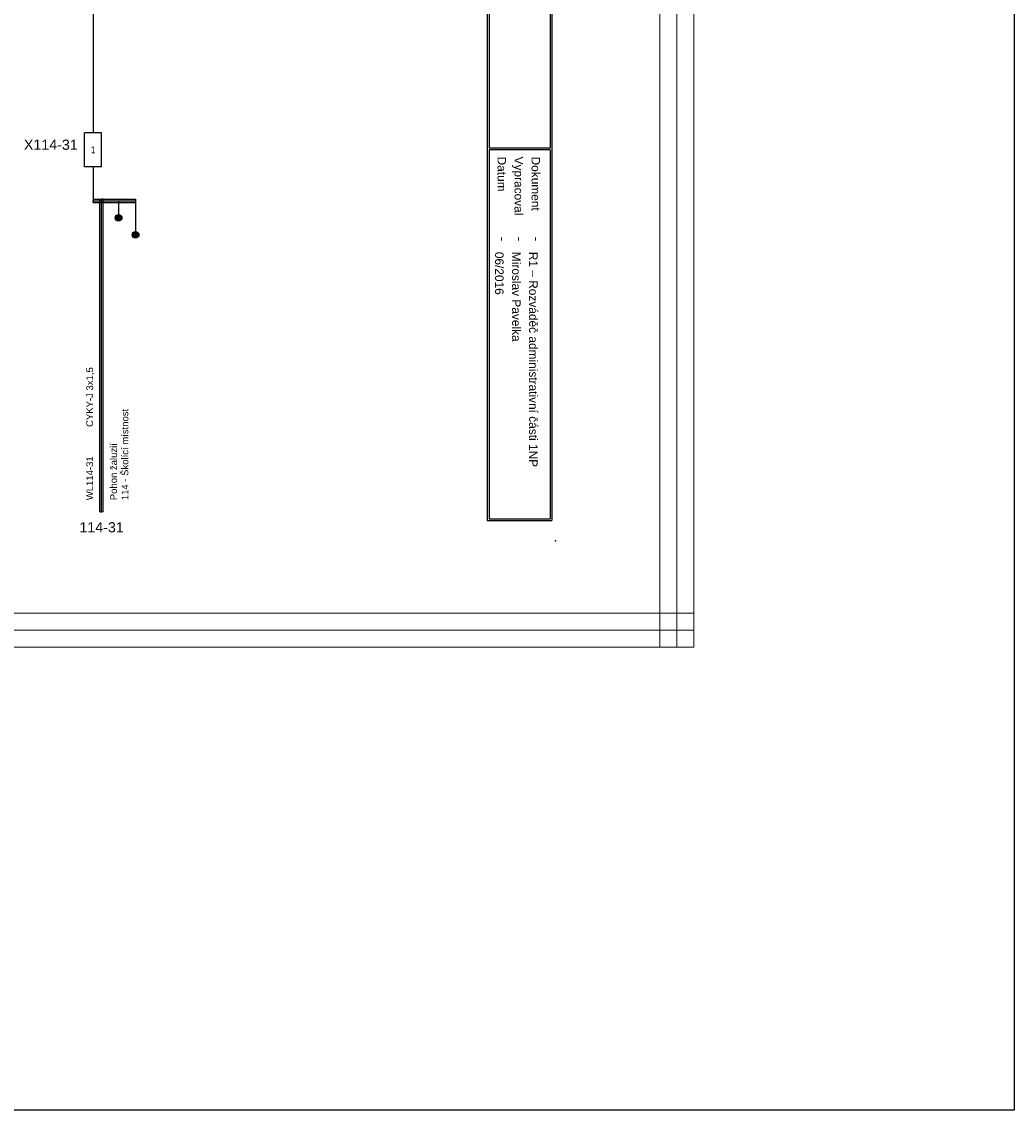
# Model space of a CAD drawing. Extents: x -9683 to -1855, y 4058 to 4698.
# Tile 48 of 50: x -2147 to -1855, y 4058 to 4378. Entities that reach past the tile are written whole.
import ezdxf
from ezdxf.enums import TextEntityAlignment as Align

# ---------------------------------------------------------------- set-up
doc = ezdxf.new("R2010")
doc.units = 0
doc.header["$MEASUREMENT"] = 0
for name, color, linetype in [('1-KRESBA', 7, 'Continuous'), ('__Bílá', 7, 'Continuous'), ('__Rudá 010', 10, 'Continuous'), ('__Vínová 220', 220, 'Continuous'), ('__Černá 250', 7, 'Continuous')]:
    doc.layers.add(name, color=color, linetype=linetype)
doc.styles.add('Arial', font='arial.ttf')
doc.styles.add('GENERATED_STYLE_1', font='arial.ttf')

# ---------------------------------------------------------------- blocks, each defined once
blk = doc.blocks.new('BLK_Razítko_malé_pro_rozváděče')
at = {"layer": '__Bílá'}
for p, q in [((15, -1), (15, -20)), ((15, -1), (294, -1)), ((15.5, -1.5), (15.5, -19.5)), ((15.5, -1.5), (184.5, -1.5)), ((184.5, -1.5), (184.5, -19.5)), ((185, -1.5), (185, -19.5)), ((185, -1.5), (293.5, -1.5)), ((293.5, -19.5), (293.5, -1.5)), ((294, -20), (294, -1)), ((15, -20), (294, -20)), ((15.5, -19.5), (184.5, -19.5)), ((185, -19.5), (293.5, -19.5)), ((15, -405), (15, -419)), ((15, -405), (294, -405)), ((15.5, -405.5), (15.5, -418.5)), ((15.5, -405.5), (194.5, -405.5)), ((194.5, -405.5), (194.5, -418.5)), ((195, -405.5), (195, -418.5)), ((195, -405.5), (293.5, -405.5)), ((293.5, -405.5), (293.5, -418.5)), ((294, -405), (294, -419)), ((15, -419), (294, -419)), ((15.5, -418.5), (194.5, -418.5)), ((195, -418.5), (293.5, -418.5))]:
    blk.add_line(p, q, dxfattribs=at)
for p in [(0, 0), (300, 0), (0, -420), (300, -420)]:
    blk.add_point(p, dxfattribs=at)
at = {"layer": '__Bílá', "style": 'Arial'}
for s, height, p in [('-', 3, (38, -7)), ('Dokument', 2.5, (187, -7)), ('-', 3, (210.5, -7)), ('SO/PS', 2.5, (17.5, -12)), ('Vypracoval', 2.5, (187, -12)), ('-', 3, (38, -12)), ('-', 3, (210.5, -12)), ('Investor', 2.5, (17.5, -17)), ('-', 3, (38, -17)), ('Datum', 2.5, (187, -17)), ('-', 3, (210.5, -17)), ('PVLK PROJECT s.r.o. , Langrova 195/33,  787 01 Šumperk', 2.5, (17.5, -411)), ('Copyright © 2012 PVLK', 2.5, (197, -411)), ('Telefon: 773 836 685, mobil: 777 848 204, e-mail: %%Upavelka@pvlk.cz', 2.5, (17.5, -416)), ('Číslo dokumentu .....', 2.5, (197, -416))]:
    blk.add_text(s, height=height, dxfattribs=at).set_placement(p)
at = {"layer": '__Vínová 220', "char_height": 2.5, "attachment_point": 7, "style": 'Arial'}
for s, insert in [('715 0908', (17.5, -7)), ('Rozšíření výrobního areálu firmy PLASTKON PRODUCT, S.R.O.', (42.5, -7.75)), ('R1 – Rozváděč administrativní části 1NP', (215, -7.75)), ('SO 02 - Novostavba skladovací haly s administrativní budovou', (42.5, -12.75)), ('Miroslav Pavelka', (215, -12.75)), ('Plastkon product, s.r.o., Hlavní 147, Mikulovice 790 84', (42.5, -17.75)), ('06/2016', (215, -17.75))]:
    blk.add_mtext(s, dxfattribs=dict(at, insert=insert))
at = {"layer": '__Vínová 220', "style": 'Arial'}
blk.add_attdef('ČÍSLO', text='', height=4, dxfattribs=at).set_placement((290, -416), align=Align.RIGHT)
blk = doc.blocks.new('v0109A01')
at = {"color": 0}
for p, q in [((0, 0), (0, 10)), ((5, 10), (0, 10)), ((5, 0), (5, 10)), ((5, 0), (0, 0))]:
    blk.add_line(p, q, dxfattribs=at)
at = {"color": 0, "style": 'Arial'}
blk.add_attdef('POPIS', text='', height=3, dxfattribs=at).set_placement((-2, 5), align=Align.RIGHT)
at = {"color": 0, "style": 'Arial', "width": 0.8}
blk.add_attdef('S1', text='', height=2, dxfattribs=at).set_placement((2.5, 5), align=Align.MIDDLE)
blk = doc.blocks.new('V0085A01')
h = blk.add_hatch(color=256)
edge = h.paths.add_edge_path()
edge.add_arc((0, 0), 1, 0, 360)
blk.add_circle((0, 0), 1)

msp = doc.modelspace()

# ---------------------------------------------------------------- linework, layer by layer
at = {"layer": '1-KRESBA'}
for p, q in [((-2125.94, 4455.03), (-2125.94, 4345)), ((-2125.94, 4335), (-2125.94, 4325)), ((-2125.94, 4325.5), (-2125.94, 4325)), ((-2125.94, 4325.5), (-2113.44, 4325.5)), ((-2125.94, 4324.5), (-2125.94, 4325)), ((-2125.94, 4325), (-2113.44, 4325)), ((-2125.94, 4324.5), (-2113.44, 4324.5)), ((-2123.94, 4233.53), (-2123.94, 4325.5)), ((-2123.94, 4325.5), (-2123.44, 4325.5)), ((-2123.44, 4233.53), (-2123.44, 4325.5)), ((-2122.94, 4325.5), (-2123.44, 4325.5)), ((-2122.94, 4233.53), (-2122.94, 4325.5)), ((-2118.44, 4325), (-2118.44, 4320)), ((-2113.44, 4325.5), (-2113.44, 4325)), ((-2113.44, 4324.5), (-2113.44, 4325)), ((-2113.44, 4325), (-2113.44, 4315)), ((-2123.94, 4233.53), (-2123.44, 4233.53)), ((-2122.94, 4233.53), (-2123.44, 4233.53))]:
    msp.add_line(p, q, dxfattribs=at)
at = {"layer": '1-KRESBA', "color": 3}
msp.add_lwpolyline([(-9683.45, 4697.61), (-1855.12, 4697.61), (-1855.12, 4057.66), (-9683.45, 4057.66)], close=True, dxfattribs=at)
at = {"layer": '__Vínová 220', "lineweight": 0}
for p, q in [((-1959.34, 4193.74), (-1959.34, 4559.82)), ((-1954.34, 4193.74), (-1954.34, 4559.82)), ((-1949.34, 4193.74), (-1949.34, 4559.82)), ((-2445.74, 4203.74), (-1949.34, 4203.74)), ((-1949.34, 4203.74), (-1949.34, 4198.74)), ((-2445.74, 4198.74), (-1949.34, 4198.74)), ((-1949.34, 4193.74), (-1949.34, 4198.74)), ((-2445.74, 4193.74), (-1949.34, 4193.74)), ((-1959.34, 4193.74), (-1954.34, 4193.74)), ((-1949.34, 4193.74), (-1954.34, 4193.74))]:
    msp.add_line(p, q, dxfattribs=at)

# ---------------------------------------------------------------- block references
at = {"color": 250, "linetype": 'Continuous'}
for p in [(-2118.44, 4320), (-2113.44, 4315)]:
    msp.add_blockref('V0085A01', p, dxfattribs=at)
at = {"layer": '1-KRESBA', "rotation": 270}
msp.add_blockref('BLK_Razítko_malé_pro_rozváděče', (-1990.03, 4525), dxfattribs=at).add_auto_attribs({'ČÍSLO': '22.15'})
at = {"layer": '__Černá 250'}
msp.add_blockref('v0109A01', (-2128.44, 4335), dxfattribs=at).add_auto_attribs({'POPIS': 'X114-31', 'S1': '1'})

# ---------------------------------------------------------------- texts
at = {"layer": '__Rudá 010', "style": 'Arial'}
for s, p in [('CYKY-J 3x1,5', (-2125.94, 4258.53)), ('WL114-31', (-2125.94, 4237))]:
    msp.add_text(s, height=2, rotation=90, dxfattribs=at).set_placement(p)
at = {"layer": '__Rudá 010', "style": 'GENERATED_STYLE_1'}
msp.add_text('114-31', height=3, dxfattribs=at).set_placement((-2123.44, 4227.53), align=Align.CENTER)
at = {"layer": '__Rudá 010', "insert": (-2120.91, 4237), "char_height": 2, "width": 62.8406, "attachment_point": 1, "rotation": 90, "style": 'Arial'}
msp.add_mtext('Pohon žaluzií\\P114 - Školící místnost', dxfattribs=at)

doc.saveas('drawing.dxf')
